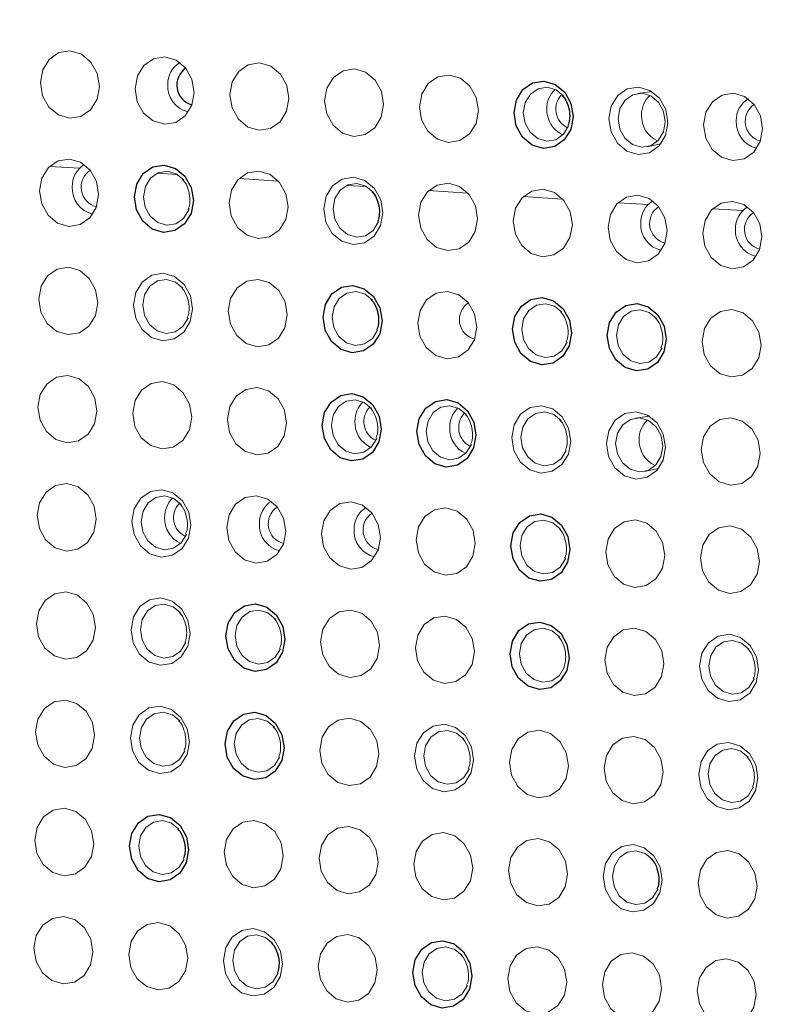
# Model space of a CAD drawing. Header units: millimetres. Extents: x -1472 to 1442, y -78 to 2620.
# Tile 71 of 102: x 570 to 598, y 980 to 1017. Entities that reach past the tile are written whole.
import ezdxf

# ---------------------------------------------------------------- set-up
doc = ezdxf.new("R2010")
doc.units = ezdxf.units.MM

msp = doc.modelspace()

# ---------------------------------------------------------------- linework, layer by layer
at = {"color": 144, "linetype": 'Continuous', "lineweight": 18}
for p, q in [((593.626, 1013.868), (593.108, 1013.798)), ((593.444, 1011.836), (593.955, 1011.942)), ((571.467, 1011.115), (572.569, 1011.045)), ((575.424, 1010.863), (576.171, 1010.815)), ((578.438, 1010.671), (579.888, 1010.578)), ((582.396, 1010.418), (583.143, 1010.371)), ((585.41, 1010.226), (586.86, 1010.133)), ((588.896, 1010.003), (590.346, 1009.911)), ((592.382, 1009.781), (593.485, 1009.711)), ((595.868, 1009.559), (596.971, 1009.488)), ((593.538, 1001.929), (593.02, 1001.859)), ((593.356, 999.897), (593.867, 1000.003))]:
    msp.add_line(p, q, dxfattribs=at)
at = {"color": 144, "linetype": 'Continuous', "lineweight": 18, "flags": 128}
for points in [[(573.3, 1014.057), (573.213, 1013.588), (572.975, 1013.201), (572.621, 1012.955), (572.205, 1012.887), (571.79, 1013.008), (571.44, 1013.299), (571.207, 1013.716), (571.128, 1014.195), (571.214, 1014.664), (571.453, 1015.052), (571.807, 1015.298), (572.223, 1015.366), (572.638, 1015.245), (572.988, 1014.954), (573.22, 1014.536), (573.3, 1014.057)], [(576.786, 1013.835), (576.699, 1013.366), (576.461, 1012.978), (576.107, 1012.732), (575.691, 1012.664), (575.276, 1012.785), (574.926, 1013.076), (574.693, 1013.494), (574.614, 1013.973), (574.7, 1014.442), (574.939, 1014.829), (575.293, 1015.075), (575.709, 1015.143), (576.124, 1015.022), (576.474, 1014.731), (576.706, 1014.314), (576.786, 1013.835)], [(580.271, 1013.612), (580.185, 1013.143), (579.947, 1012.756), (579.593, 1012.51), (579.177, 1012.442), (578.762, 1012.563), (578.412, 1012.854), (578.179, 1013.271), (578.1, 1013.751), (578.186, 1014.22), (578.425, 1014.607), (578.779, 1014.853), (579.195, 1014.921), (579.61, 1014.8), (579.96, 1014.509), (580.192, 1014.092), (580.271, 1013.612)], [(583.757, 1013.39), (583.671, 1012.921), (583.433, 1012.534), (583.079, 1012.288), (582.663, 1012.22), (582.248, 1012.341), (581.898, 1012.632), (581.665, 1013.049), (581.586, 1013.528), (581.672, 1013.997), (581.911, 1014.384), (582.265, 1014.631), (582.681, 1014.698), (583.096, 1014.578), (583.446, 1014.286), (583.678, 1013.869), (583.757, 1013.39)], [(587.243, 1013.167), (587.157, 1012.698), (586.919, 1012.311), (586.565, 1012.065), (586.149, 1011.997), (585.734, 1012.118), (585.384, 1012.409), (585.151, 1012.826), (585.072, 1013.306), (585.158, 1013.775), (585.397, 1014.162), (585.751, 1014.408), (586.167, 1014.476), (586.582, 1014.355), (586.932, 1014.064), (587.164, 1013.647), (587.243, 1013.167)], [(590.373, 1013.708), (590.103, 1013.929), (589.772, 1014.026), (589.439, 1013.971), (589.156, 1013.775), (588.965, 1013.465), (588.897, 1013.09), (588.96, 1012.707), (589.146, 1012.374), (589.425, 1012.141), (589.757, 1012.044), (590.09, 1012.098), (590.373, 1012.295), (590.563, 1012.605), (590.565, 1012.608)], [(594.215, 1012.723), (594.129, 1012.254), (593.891, 1011.867), (593.537, 1011.62), (593.121, 1011.553), (592.706, 1011.673), (592.356, 1011.965), (592.123, 1012.382), (592.044, 1012.861), (592.13, 1013.33), (592.369, 1013.717), (592.723, 1013.963), (593.139, 1014.031), (593.554, 1013.91), (593.904, 1013.619), (594.136, 1013.202), (594.215, 1012.723)], [(594.118, 1012.757), (594.055, 1013.14), (593.869, 1013.474), (593.589, 1013.707), (593.258, 1013.803), (592.925, 1013.749), (592.642, 1013.552), (592.451, 1013.243), (592.383, 1012.868), (592.446, 1012.485), (592.631, 1012.151), (592.911, 1011.918), (593.243, 1011.822), (593.576, 1011.876), (593.859, 1012.073), (594.049, 1012.382), (594.118, 1012.757)], [(597.701, 1012.5), (597.615, 1012.031), (597.377, 1011.644), (597.023, 1011.398), (596.607, 1011.33), (596.192, 1011.451), (595.842, 1011.742), (595.609, 1012.159), (595.53, 1012.639), (595.616, 1013.108), (595.855, 1013.495), (596.209, 1013.741), (596.625, 1013.809), (597.04, 1013.688), (597.39, 1013.397), (597.622, 1012.98), (597.701, 1012.5)], [(573.27, 1010.077), (573.184, 1009.608), (572.946, 1009.221), (572.592, 1008.975), (572.175, 1008.907), (571.761, 1009.028), (571.41, 1009.319), (571.178, 1009.736), (571.099, 1010.216), (571.185, 1010.685), (571.423, 1011.072), (571.778, 1011.318), (572.194, 1011.386), (572.608, 1011.265), (572.959, 1010.974), (573.191, 1010.557), (573.27, 1010.077)], [(576.4, 1010.618), (576.13, 1010.839), (575.798, 1010.935), (575.466, 1010.881), (575.183, 1010.684), (574.992, 1010.375), (574.923, 1010), (574.986, 1009.617), (575.172, 1009.283), (575.452, 1009.051), (575.784, 1008.954), (576.116, 1009.008), (576.399, 1009.205), (576.59, 1009.514), (576.607, 1009.562)], [(580.242, 1009.632), (580.156, 1009.163), (579.918, 1008.776), (579.563, 1008.53), (579.147, 1008.462), (578.733, 1008.583), (578.382, 1008.874), (578.15, 1009.291), (578.071, 1009.771), (578.157, 1010.24), (578.395, 1010.627), (578.75, 1010.873), (579.166, 1010.941), (579.58, 1010.82), (579.931, 1010.529), (580.163, 1010.112), (580.242, 1009.632)], [(583.728, 1009.41), (583.642, 1008.941), (583.404, 1008.554), (583.049, 1008.308), (582.633, 1008.24), (582.219, 1008.361), (581.868, 1008.652), (581.636, 1009.069), (581.557, 1009.549), (581.643, 1010.018), (581.881, 1010.405), (582.236, 1010.651), (582.652, 1010.719), (583.066, 1010.598), (583.417, 1010.307), (583.649, 1009.89), (583.728, 1009.41)], [(583.372, 1010.173), (583.102, 1010.394), (582.77, 1010.491), (582.438, 1010.436), (582.155, 1010.24), (581.964, 1009.93), (581.895, 1009.555), (581.958, 1009.172), (582.144, 1008.839), (582.424, 1008.606), (582.756, 1008.509), (583.088, 1008.564), (583.371, 1008.76), (583.562, 1009.07), (583.563, 1009.074)], [(587.214, 1009.188), (587.128, 1008.719), (586.89, 1008.332), (586.535, 1008.085), (586.119, 1008.018), (585.705, 1008.138), (585.354, 1008.43), (585.122, 1008.847), (585.043, 1009.326), (585.129, 1009.795), (585.367, 1010.182), (585.721, 1010.429), (586.138, 1010.496), (586.552, 1010.375), (586.903, 1010.084), (587.135, 1009.667), (587.214, 1009.188)], [(590.7, 1008.965), (590.614, 1008.496), (590.376, 1008.109), (590.021, 1007.863), (589.605, 1007.795), (589.191, 1007.916), (588.84, 1008.207), (588.608, 1008.624), (588.529, 1009.104), (588.615, 1009.573), (588.853, 1009.96), (589.207, 1010.206), (589.624, 1010.274), (590.038, 1010.153), (590.389, 1009.862), (590.621, 1009.445), (590.7, 1008.965)], [(594.186, 1008.743), (594.1, 1008.274), (593.862, 1007.887), (593.507, 1007.641), (593.091, 1007.573), (592.677, 1007.694), (592.326, 1007.985), (592.094, 1008.402), (592.015, 1008.881), (592.101, 1009.35), (592.339, 1009.738), (592.693, 1009.984), (593.11, 1010.052), (593.524, 1009.931), (593.875, 1009.64), (594.107, 1009.223), (594.186, 1008.743)], [(597.672, 1008.521), (597.586, 1008.052), (597.348, 1007.665), (596.993, 1007.418), (596.577, 1007.351), (596.163, 1007.471), (595.812, 1007.762), (595.58, 1008.18), (595.501, 1008.659), (595.587, 1009.128), (595.825, 1009.515), (596.179, 1009.761), (596.596, 1009.829), (597.01, 1009.708), (597.361, 1009.417), (597.593, 1009), (597.672, 1008.521)], [(573.241, 1006.098), (573.155, 1005.629), (572.916, 1005.242), (572.562, 1004.995), (572.146, 1004.927), (571.731, 1005.048), (571.381, 1005.339), (571.149, 1005.757), (571.07, 1006.236), (571.156, 1006.705), (571.394, 1007.092), (571.748, 1007.338), (572.164, 1007.406), (572.579, 1007.285), (572.929, 1006.994), (573.162, 1006.577), (573.241, 1006.098)], [(576.727, 1005.875), (576.641, 1005.406), (576.402, 1005.019), (576.048, 1004.773), (575.632, 1004.705), (575.217, 1004.826), (574.867, 1005.117), (574.635, 1005.534), (574.556, 1006.014), (574.642, 1006.483), (574.88, 1006.87), (575.234, 1007.116), (575.65, 1007.184), (576.065, 1007.063), (576.415, 1006.772), (576.648, 1006.355), (576.727, 1005.875)], [(576.371, 1006.638), (576.1, 1006.859), (575.769, 1006.956), (575.436, 1006.901), (575.153, 1006.705), (574.963, 1006.395), (574.894, 1006.02), (574.957, 1005.637), (575.143, 1005.304), (575.423, 1005.071), (575.754, 1004.974), (576.087, 1005.029), (576.37, 1005.225), (576.561, 1005.535), (576.562, 1005.539)], [(580.213, 1005.653), (580.127, 1005.184), (579.888, 1004.797), (579.534, 1004.551), (579.118, 1004.483), (578.703, 1004.604), (578.353, 1004.895), (578.121, 1005.312), (578.042, 1005.791), (578.128, 1006.26), (578.366, 1006.647), (578.72, 1006.894), (579.136, 1006.961), (579.551, 1006.841), (579.901, 1006.549), (580.134, 1006.132), (580.213, 1005.653)], [(583.343, 1006.193), (583.072, 1006.414), (582.741, 1006.511), (582.408, 1006.457), (582.125, 1006.26), (581.935, 1005.951), (581.866, 1005.576), (581.929, 1005.192), (582.115, 1004.859), (582.395, 1004.626), (582.726, 1004.53), (583.059, 1004.584), (583.342, 1004.781), (583.532, 1005.09), (583.534, 1005.094)], [(587.185, 1005.208), (587.099, 1004.739), (586.86, 1004.352), (586.506, 1004.106), (586.09, 1004.038), (585.675, 1004.159), (585.325, 1004.45), (585.093, 1004.867), (585.013, 1005.347), (585.1, 1005.816), (585.338, 1006.203), (585.692, 1006.449), (586.108, 1006.517), (586.523, 1006.396), (586.873, 1006.105), (587.106, 1005.688), (587.185, 1005.208)], [(590.315, 1005.749), (590.044, 1005.97), (589.713, 1006.066), (589.38, 1006.012), (589.097, 1005.815), (588.907, 1005.506), (588.838, 1005.131), (588.901, 1004.748), (589.087, 1004.414), (589.367, 1004.181), (589.698, 1004.085), (590.031, 1004.139), (590.314, 1004.336), (590.504, 1004.645), (590.506, 1004.649)], [(593.8, 1005.526), (593.53, 1005.747), (593.199, 1005.844), (592.866, 1005.79), (592.583, 1005.593), (592.393, 1005.283), (592.324, 1004.909), (592.387, 1004.525), (592.573, 1004.192), (592.853, 1003.959), (593.184, 1003.862), (593.517, 1003.917), (593.8, 1004.114), (593.99, 1004.423), (593.992, 1004.427)], [(597.643, 1004.541), (597.556, 1004.072), (597.318, 1003.685), (596.964, 1003.439), (596.548, 1003.371), (596.133, 1003.492), (595.783, 1003.783), (595.551, 1004.2), (595.471, 1004.679), (595.558, 1005.148), (595.796, 1005.535), (596.15, 1005.782), (596.566, 1005.85), (596.981, 1005.729), (597.331, 1005.438), (597.563, 1005.02), (597.643, 1004.541)], [(573.211, 1002.118), (573.125, 1001.649), (572.887, 1001.262), (572.533, 1001.016), (572.117, 1000.948), (571.702, 1001.069), (571.352, 1001.36), (571.119, 1001.777), (571.04, 1002.256), (571.126, 1002.725), (571.365, 1003.112), (571.719, 1003.359), (572.135, 1003.426), (572.55, 1003.306), (572.9, 1003.015), (573.132, 1002.597), (573.211, 1002.118)], [(576.697, 1001.896), (576.611, 1001.426), (576.373, 1001.039), (576.019, 1000.793), (575.603, 1000.725), (575.188, 1000.846), (574.838, 1001.137), (574.605, 1001.554), (574.526, 1002.034), (574.612, 1002.503), (574.851, 1002.89), (575.205, 1003.136), (575.621, 1003.204), (576.036, 1003.083), (576.386, 1002.792), (576.618, 1002.375), (576.697, 1001.896)], [(580.183, 1001.673), (580.097, 1001.204), (579.859, 1000.817), (579.505, 1000.571), (579.089, 1000.503), (578.674, 1000.624), (578.324, 1000.915), (578.091, 1001.332), (578.012, 1001.812), (578.098, 1002.281), (578.337, 1002.668), (578.691, 1002.914), (579.107, 1002.982), (579.522, 1002.861), (579.872, 1002.57), (580.104, 1002.153), (580.183, 1001.673)], [(583.313, 1002.214), (583.043, 1002.435), (582.711, 1002.531), (582.379, 1002.477), (582.096, 1002.28), (581.905, 1001.971), (581.836, 1001.596), (581.9, 1001.213), (582.085, 1000.879), (582.365, 1000.647), (582.697, 1000.55), (583.029, 1000.604), (583.313, 1000.801), (583.503, 1001.11), (583.505, 1001.114)], [(586.799, 1001.991), (586.529, 1002.212), (586.197, 1002.309), (585.865, 1002.255), (585.582, 1002.058), (585.391, 1001.748), (585.322, 1001.374), (585.386, 1000.99), (585.571, 1000.657), (585.851, 1000.424), (586.183, 1000.328), (586.515, 1000.382), (586.799, 1000.579), (586.989, 1000.888), (586.99, 1000.892)], [(590.641, 1001.006), (590.555, 1000.537), (590.317, 1000.15), (589.963, 999.904), (589.547, 999.836), (589.132, 999.957), (588.782, 1000.248), (588.549, 1000.665), (588.47, 1001.144), (588.556, 1001.613), (588.795, 1002.001), (589.149, 1002.247), (589.565, 1002.315), (589.98, 1002.194), (590.33, 1001.903), (590.562, 1001.486), (590.641, 1001.006)], [(590.285, 1001.769), (590.015, 1001.99), (589.683, 1002.087), (589.351, 1002.032), (589.068, 1001.835), (588.877, 1001.526), (588.808, 1001.151), (588.872, 1000.768), (589.057, 1000.434), (589.337, 1000.202), (589.669, 1000.105), (590.001, 1000.159), (590.285, 1000.356), (590.475, 1000.666), (590.476, 1000.669)], [(594.127, 1000.784), (594.041, 1000.315), (593.803, 999.928), (593.449, 999.681), (593.033, 999.614), (592.618, 999.734), (592.268, 1000.025), (592.035, 1000.443), (591.956, 1000.922), (592.042, 1001.391), (592.28, 1001.778), (592.635, 1002.024), (593.051, 1002.092), (593.466, 1001.971), (593.816, 1001.68), (594.048, 1001.263), (594.127, 1000.784)], [(594.03, 1000.818), (593.967, 1001.201), (593.781, 1001.535), (593.501, 1001.768), (593.169, 1001.864), (592.837, 1001.81), (592.554, 1001.613), (592.363, 1001.304), (592.294, 1000.929), (592.358, 1000.546), (592.543, 1000.212), (592.823, 999.979), (593.155, 999.883), (593.487, 999.937), (593.771, 1000.134), (593.961, 1000.443), (594.03, 1000.818)], [(597.613, 1000.561), (597.527, 1000.092), (597.289, 999.705), (596.935, 999.459), (596.518, 999.391), (596.104, 999.512), (595.754, 999.803), (595.521, 1000.22), (595.442, 1000.7), (595.528, 1001.169), (595.766, 1001.556), (596.121, 1001.802), (596.537, 1001.87), (596.952, 1001.749), (597.302, 1001.458), (597.534, 1001.041), (597.613, 1000.561)], [(573.182, 998.138), (573.096, 997.669), (572.858, 997.282), (572.503, 997.036), (572.087, 996.968), (571.672, 997.089), (571.322, 997.38), (571.09, 997.797), (571.011, 998.277), (571.097, 998.746), (571.335, 999.133), (571.689, 999.379), (572.106, 999.447), (572.52, 999.326), (572.871, 999.035), (573.103, 998.618), (573.182, 998.138)], [(576.668, 997.916), (576.582, 997.447), (576.344, 997.06), (575.989, 996.814), (575.573, 996.746), (575.158, 996.867), (574.808, 997.158), (574.576, 997.575), (574.497, 998.054), (574.583, 998.523), (574.821, 998.91), (575.175, 999.157), (575.592, 999.224), (576.006, 999.104), (576.356, 998.812), (576.589, 998.395), (576.668, 997.916)], [(576.312, 998.679), (576.042, 998.9), (575.71, 998.996), (575.378, 998.942), (575.094, 998.745), (574.904, 998.436), (574.835, 998.061), (574.898, 997.678), (575.084, 997.344), (575.364, 997.112), (575.696, 997.015), (576.028, 997.069), (576.311, 997.266), (576.502, 997.575), (576.503, 997.579)], [(580.154, 997.693), (580.068, 997.224), (579.83, 996.837), (579.475, 996.591), (579.059, 996.523), (578.644, 996.644), (578.294, 996.935), (578.062, 997.352), (577.983, 997.832), (578.069, 998.301), (578.307, 998.688), (578.661, 998.934), (579.078, 999.002), (579.492, 998.881), (579.842, 998.59), (580.075, 998.173), (580.154, 997.693)], [(583.64, 997.471), (583.554, 997.002), (583.315, 996.615), (582.961, 996.369), (582.545, 996.301), (582.13, 996.422), (581.78, 996.713), (581.548, 997.13), (581.469, 997.61), (581.555, 998.079), (581.793, 998.466), (582.147, 998.712), (582.563, 998.78), (582.978, 998.659), (583.328, 998.368), (583.561, 997.951), (583.64, 997.471)], [(587.126, 997.249), (587.04, 996.78), (586.801, 996.393), (586.447, 996.146), (586.031, 996.079), (585.616, 996.199), (585.266, 996.491), (585.034, 996.908), (584.955, 997.387), (585.041, 997.856), (585.279, 998.243), (585.633, 998.489), (586.049, 998.557), (586.464, 998.436), (586.814, 998.145), (587.047, 997.728), (587.126, 997.249)], [(590.256, 997.789), (589.986, 998.01), (589.654, 998.107), (589.321, 998.053), (589.038, 997.856), (588.848, 997.546), (588.779, 997.172), (588.842, 996.788), (589.028, 996.455), (589.308, 996.222), (589.639, 996.126), (589.972, 996.18), (590.255, 996.377), (590.446, 996.686), (590.447, 996.69)], [(594.098, 996.804), (594.012, 996.335), (593.773, 995.948), (593.419, 995.702), (593.003, 995.634), (592.588, 995.755), (592.238, 996.046), (592.006, 996.463), (591.927, 996.942), (592.013, 997.411), (592.251, 997.798), (592.605, 998.045), (593.021, 998.113), (593.436, 997.992), (593.786, 997.701), (594.019, 997.283), (594.098, 996.804)], [(597.584, 996.582), (597.498, 996.113), (597.259, 995.725), (596.905, 995.479), (596.489, 995.411), (596.074, 995.532), (595.724, 995.823), (595.492, 996.24), (595.413, 996.72), (595.499, 997.189), (595.737, 997.576), (596.091, 997.822), (596.507, 997.89), (596.922, 997.769), (597.272, 997.478), (597.505, 997.061), (597.584, 996.582)], [(573.153, 994.159), (573.066, 993.69), (572.828, 993.302), (572.474, 993.056), (572.058, 992.988), (571.643, 993.109), (571.293, 993.4), (571.061, 993.817), (570.981, 994.297), (571.068, 994.766), (571.306, 995.153), (571.66, 995.399), (572.076, 995.467), (572.491, 995.346), (572.841, 995.055), (573.073, 994.638), (573.153, 994.159)], [(576.639, 993.936), (576.552, 993.467), (576.314, 993.08), (575.96, 992.834), (575.544, 992.766), (575.129, 992.887), (574.779, 993.178), (574.547, 993.595), (574.467, 994.075), (574.554, 994.544), (574.792, 994.931), (575.146, 995.177), (575.562, 995.245), (575.977, 995.124), (576.327, 994.833), (576.559, 994.416), (576.639, 993.936)], [(576.282, 994.699), (576.012, 994.92), (575.681, 995.017), (575.348, 994.962), (575.065, 994.766), (574.875, 994.456), (574.806, 994.081), (574.869, 993.698), (575.055, 993.365), (575.335, 993.132), (575.666, 993.035), (575.999, 993.09), (576.282, 993.286), (576.472, 993.596), (576.474, 993.6)], [(579.768, 994.477), (579.498, 994.698), (579.167, 994.794), (578.834, 994.74), (578.551, 994.543), (578.361, 994.234), (578.292, 993.859), (578.355, 993.476), (578.541, 993.142), (578.821, 992.91), (579.152, 992.813), (579.485, 992.867), (579.768, 993.064), (579.958, 993.373), (579.96, 993.377)], [(583.611, 993.491), (583.524, 993.022), (583.286, 992.635), (582.932, 992.389), (582.516, 992.321), (582.101, 992.442), (581.751, 992.733), (581.518, 993.15), (581.439, 993.63), (581.525, 994.099), (581.764, 994.486), (582.118, 994.732), (582.534, 994.8), (582.949, 994.679), (583.299, 994.388), (583.531, 993.971), (583.611, 993.491)], [(587.097, 993.269), (587.01, 992.8), (586.772, 992.413), (586.418, 992.167), (586.002, 992.099), (585.587, 992.22), (585.237, 992.511), (585.004, 992.928), (584.925, 993.407), (585.011, 993.877), (585.25, 994.264), (585.604, 994.51), (586.02, 994.578), (586.435, 994.457), (586.785, 994.166), (587.017, 993.749), (587.097, 993.269)], [(590.226, 993.81), (589.956, 994.031), (589.625, 994.127), (589.292, 994.073), (589.009, 993.876), (588.818, 993.567), (588.75, 993.192), (588.813, 992.809), (588.999, 992.475), (589.279, 992.242), (589.61, 992.146), (589.943, 992.2), (590.226, 992.397), (590.416, 992.706), (590.418, 992.71)], [(594.068, 992.824), (593.982, 992.355), (593.744, 991.968), (593.39, 991.722), (592.974, 991.654), (592.559, 991.775), (592.209, 992.066), (591.976, 992.483), (591.897, 992.963), (591.983, 993.432), (592.222, 993.819), (592.576, 994.065), (592.992, 994.133), (593.407, 994.012), (593.757, 993.721), (593.989, 993.304), (594.068, 992.824)], [(597.554, 992.602), (597.468, 992.133), (597.23, 991.746), (596.876, 991.5), (596.46, 991.432), (596.045, 991.553), (595.695, 991.844), (595.462, 992.261), (595.383, 992.74), (595.469, 993.209), (595.708, 993.596), (596.062, 993.843), (596.478, 993.91), (596.893, 993.79), (597.243, 993.498), (597.475, 993.081), (597.554, 992.602)], [(597.198, 993.365), (596.928, 993.586), (596.597, 993.682), (596.264, 993.628), (595.981, 993.431), (595.79, 993.122), (595.722, 992.747), (595.785, 992.364), (595.971, 992.03), (596.25, 991.798), (596.582, 991.701), (596.915, 991.755), (597.198, 991.952), (597.388, 992.261), (597.39, 992.265)], [(573.123, 990.179), (573.037, 989.71), (572.799, 989.323), (572.445, 989.077), (572.028, 989.009), (571.614, 989.13), (571.264, 989.421), (571.031, 989.838), (570.952, 990.317), (571.038, 990.786), (571.276, 991.173), (571.631, 991.42), (572.047, 991.487), (572.462, 991.367), (572.812, 991.075), (573.044, 990.658), (573.123, 990.179)], [(576.609, 989.956), (576.523, 989.487), (576.285, 989.1), (575.931, 988.854), (575.514, 988.786), (575.1, 988.907), (574.749, 989.198), (574.517, 989.615), (574.438, 990.095), (574.524, 990.564), (574.762, 990.951), (575.117, 991.197), (575.533, 991.265), (575.947, 991.144), (576.298, 990.853), (576.53, 990.436), (576.609, 989.956)], [(576.253, 990.719), (575.983, 990.94), (575.651, 991.037), (575.319, 990.983), (575.036, 990.786), (574.845, 990.477), (574.776, 990.102), (574.84, 989.718), (575.025, 989.385), (575.305, 989.152), (575.637, 989.056), (575.969, 989.11), (576.252, 989.307), (576.443, 989.616), (576.444, 989.62)], [(579.739, 990.497), (579.469, 990.718), (579.137, 990.815), (578.805, 990.76), (578.522, 990.564), (578.331, 990.254), (578.262, 989.879), (578.326, 989.496), (578.511, 989.163), (578.791, 988.93), (579.123, 988.833), (579.455, 988.887), (579.738, 989.084), (579.929, 989.394), (579.93, 989.397)], [(583.581, 989.512), (583.495, 989.043), (583.257, 988.656), (582.903, 988.409), (582.486, 988.342), (582.072, 988.462), (581.721, 988.754), (581.489, 989.171), (581.41, 989.65), (581.496, 990.119), (581.734, 990.506), (582.089, 990.752), (582.505, 990.82), (582.919, 990.699), (583.27, 990.408), (583.502, 989.991), (583.581, 989.512)], [(587.067, 989.289), (586.981, 988.82), (586.743, 988.433), (586.389, 988.187), (585.972, 988.119), (585.558, 988.24), (585.207, 988.531), (584.975, 988.948), (584.896, 989.428), (584.982, 989.897), (585.22, 990.284), (585.575, 990.53), (585.991, 990.598), (586.405, 990.477), (586.756, 990.186), (586.988, 989.769), (587.067, 989.289)], [(586.711, 990.052), (586.441, 990.273), (586.109, 990.37), (585.777, 990.316), (585.494, 990.119), (585.303, 989.809), (585.234, 989.435), (585.297, 989.051), (585.483, 988.718), (585.763, 988.485), (586.095, 988.389), (586.427, 988.443), (586.71, 988.64), (586.901, 988.949), (586.902, 988.953)], [(590.553, 989.067), (590.467, 988.598), (590.229, 988.211), (589.875, 987.965), (589.458, 987.897), (589.044, 988.018), (588.693, 988.309), (588.461, 988.726), (588.382, 989.205), (588.468, 989.674), (588.706, 990.061), (589.061, 990.308), (589.477, 990.376), (589.891, 990.255), (590.242, 989.964), (590.474, 989.546), (590.553, 989.067)], [(594.039, 988.845), (593.953, 988.376), (593.715, 987.988), (593.36, 987.742), (592.944, 987.674), (592.53, 987.795), (592.179, 988.086), (591.947, 988.503), (591.868, 988.983), (591.954, 989.452), (592.192, 989.839), (592.547, 990.085), (592.963, 990.153), (593.377, 990.032), (593.728, 989.741), (593.96, 989.324), (594.039, 988.845)], [(597.525, 988.622), (597.439, 988.153), (597.201, 987.766), (596.846, 987.52), (596.43, 987.452), (596.016, 987.573), (595.665, 987.864), (595.433, 988.281), (595.354, 988.761), (595.44, 989.23), (595.678, 989.617), (596.032, 989.863), (596.449, 989.931), (596.863, 989.81), (597.214, 989.519), (597.446, 989.102), (597.525, 988.622)], [(597.169, 989.385), (596.899, 989.606), (596.567, 989.703), (596.235, 989.648), (595.952, 989.452), (595.761, 989.142), (595.692, 988.767), (595.755, 988.384), (595.941, 988.051), (596.221, 987.818), (596.553, 987.721), (596.885, 987.776), (597.168, 987.972), (597.359, 988.282), (597.36, 988.286)], [(573.094, 986.199), (573.008, 985.73), (572.769, 985.343), (572.415, 985.097), (571.999, 985.029), (571.584, 985.15), (571.234, 985.441), (571.002, 985.858), (570.923, 986.338), (571.009, 986.807), (571.247, 987.194), (571.601, 987.44), (572.017, 987.508), (572.432, 987.387), (572.782, 987.096), (573.015, 986.679), (573.094, 986.199)], [(576.224, 986.74), (575.954, 986.961), (575.622, 987.057), (575.289, 987.003), (575.006, 986.806), (574.816, 986.497), (574.747, 986.122), (574.81, 985.739), (574.996, 985.405), (575.276, 985.173), (575.607, 985.076), (575.94, 985.13), (576.223, 985.327), (576.414, 985.636), (576.415, 985.64)], [(580.066, 985.754), (579.98, 985.285), (579.741, 984.898), (579.387, 984.652), (578.971, 984.584), (578.556, 984.705), (578.206, 984.996), (577.974, 985.413), (577.895, 985.893), (577.981, 986.362), (578.219, 986.749), (578.573, 986.995), (578.989, 987.063), (579.404, 986.942), (579.754, 986.651), (579.987, 986.234), (580.066, 985.754)], [(583.552, 985.532), (583.466, 985.063), (583.227, 984.676), (582.873, 984.43), (582.457, 984.362), (582.042, 984.483), (581.692, 984.774), (581.46, 985.191), (581.381, 985.671), (581.467, 986.14), (581.705, 986.527), (582.059, 986.773), (582.475, 986.841), (582.89, 986.72), (583.24, 986.429), (583.473, 986.012), (583.552, 985.532)], [(587.038, 985.31), (586.952, 984.841), (586.713, 984.454), (586.359, 984.207), (585.943, 984.14), (585.528, 984.26), (585.178, 984.551), (584.946, 984.969), (584.867, 985.448), (584.953, 985.917), (585.191, 986.304), (585.545, 986.55), (585.961, 986.618), (586.376, 986.497), (586.726, 986.206), (586.959, 985.789), (587.038, 985.31)], [(590.524, 985.087), (590.438, 984.618), (590.199, 984.231), (589.845, 983.985), (589.429, 983.917), (589.014, 984.038), (588.664, 984.329), (588.432, 984.746), (588.353, 985.226), (588.439, 985.695), (588.677, 986.082), (589.031, 986.328), (589.447, 986.396), (589.862, 986.275), (590.212, 985.984), (590.445, 985.567), (590.524, 985.087)], [(594.01, 984.865), (593.924, 984.396), (593.685, 984.009), (593.331, 983.763), (592.915, 983.695), (592.5, 983.816), (592.15, 984.107), (591.918, 984.524), (591.839, 985.003), (591.925, 985.472), (592.163, 985.859), (592.517, 986.106), (592.933, 986.173), (593.348, 986.053), (593.698, 985.761), (593.931, 985.344), (594.01, 984.865)], [(593.654, 985.628), (593.383, 985.849), (593.052, 985.945), (592.719, 985.891), (592.436, 985.694), (592.246, 985.385), (592.177, 985.01), (592.24, 984.627), (592.426, 984.293), (592.706, 984.061), (593.037, 983.964), (593.37, 984.018), (593.653, 984.215), (593.843, 984.524), (593.845, 984.528)], [(597.496, 984.642), (597.41, 984.173), (597.171, 983.786), (596.817, 983.54), (596.401, 983.472), (595.986, 983.593), (595.636, 983.884), (595.404, 984.301), (595.324, 984.781), (595.411, 985.25), (595.649, 985.637), (596.003, 985.883), (596.419, 985.951), (596.834, 985.83), (597.184, 985.539), (597.417, 985.122), (597.496, 984.642)], [(573.064, 982.219), (572.978, 981.75), (572.74, 981.363), (572.386, 981.117), (571.97, 981.049), (571.555, 981.17), (571.205, 981.461), (570.972, 981.878), (570.893, 982.358), (570.979, 982.827), (571.218, 983.214), (571.572, 983.46), (571.988, 983.528), (572.403, 983.407), (572.753, 983.116), (572.985, 982.699), (573.064, 982.219)], [(576.55, 981.997), (576.464, 981.528), (576.226, 981.141), (575.872, 980.895), (575.456, 980.827), (575.041, 980.948), (574.691, 981.239), (574.458, 981.656), (574.379, 982.136), (574.465, 982.605), (574.704, 982.992), (575.058, 983.238), (575.474, 983.306), (575.889, 983.185), (576.239, 982.894), (576.471, 982.477), (576.55, 981.997)], [(580.036, 981.775), (579.95, 981.306), (579.712, 980.919), (579.358, 980.672), (578.942, 980.605), (578.527, 980.725), (578.177, 981.017), (577.944, 981.434), (577.865, 981.913), (577.951, 982.382), (578.19, 982.769), (578.544, 983.015), (578.96, 983.083), (579.375, 982.962), (579.725, 982.671), (579.957, 982.254), (580.036, 981.775)], [(579.68, 982.538), (579.41, 982.759), (579.079, 982.855), (578.746, 982.801), (578.463, 982.604), (578.272, 982.295), (578.204, 981.92), (578.267, 981.537), (578.452, 981.203), (578.732, 980.97), (579.064, 980.874), (579.397, 980.928), (579.68, 981.125), (579.87, 981.434), (579.872, 981.438)], [(583.522, 981.552), (583.436, 981.083), (583.198, 980.696), (582.844, 980.45), (582.428, 980.382), (582.013, 980.503), (581.663, 980.794), (581.43, 981.211), (581.351, 981.691), (581.437, 982.16), (581.676, 982.547), (582.03, 982.793), (582.446, 982.861), (582.861, 982.74), (583.211, 982.449), (583.443, 982.032), (583.522, 981.552)], [(586.652, 982.093), (586.382, 982.314), (586.051, 982.41), (585.718, 982.356), (585.435, 982.159), (585.244, 981.85), (585.175, 981.475), (585.239, 981.092), (585.424, 980.758), (585.704, 980.526), (586.036, 980.429), (586.369, 980.483), (586.652, 980.68), (586.842, 980.99), (586.844, 980.993)], [(590.494, 981.108), (590.408, 980.639), (590.17, 980.251), (589.816, 980.005), (589.4, 979.937), (588.985, 980.058), (588.635, 980.349), (588.402, 980.767), (588.323, 981.246), (588.409, 981.715), (588.648, 982.102), (589.002, 982.348), (589.418, 982.416), (589.833, 982.295), (590.183, 982.004), (590.415, 981.587), (590.494, 981.108)], [(593.98, 980.885), (593.894, 980.416), (593.656, 980.029), (593.302, 979.783), (592.886, 979.715), (592.471, 979.836), (592.121, 980.127), (591.888, 980.544), (591.809, 981.024), (591.895, 981.493), (592.134, 981.88), (592.488, 982.126), (592.904, 982.194), (593.319, 982.073), (593.669, 981.782), (593.901, 981.365), (593.98, 980.885)], [(597.466, 980.663), (597.38, 980.194), (597.142, 979.807), (596.788, 979.561), (596.372, 979.493), (595.957, 979.614), (595.607, 979.905), (595.374, 980.322), (595.295, 980.801), (595.381, 981.27), (595.62, 981.657), (595.974, 981.904), (596.39, 981.971), (596.805, 981.851), (597.155, 981.559), (597.387, 981.142), (597.466, 980.663)]]:
    msp.add_lwpolyline(points, dxfattribs=at)
at = {"color": 7, "linetype": 'Continuous', "lineweight": 25, "flags": 128}
for points in [[(590.729, 1012.945), (590.643, 1012.476), (590.405, 1012.089), (590.051, 1011.843), (589.635, 1011.775), (589.22, 1011.896), (588.87, 1012.187), (588.637, 1012.604), (588.558, 1013.084), (588.644, 1013.553), (588.883, 1013.94), (589.237, 1014.186), (589.653, 1014.254), (590.068, 1014.133), (590.418, 1013.842), (590.65, 1013.425), (590.729, 1012.945)], [(576.756, 1009.855), (576.67, 1009.386), (576.432, 1008.999), (576.078, 1008.753), (575.661, 1008.685), (575.247, 1008.806), (574.896, 1009.097), (574.664, 1009.514), (574.585, 1009.993), (574.671, 1010.462), (574.909, 1010.849), (575.264, 1011.096), (575.68, 1011.163), (576.094, 1011.043), (576.445, 1010.752), (576.677, 1010.334), (576.756, 1009.855)], [(583.699, 1005.43), (583.613, 1004.961), (583.374, 1004.574), (583.02, 1004.328), (582.604, 1004.26), (582.189, 1004.381), (581.839, 1004.672), (581.607, 1005.089), (581.528, 1005.569), (581.614, 1006.038), (581.852, 1006.425), (582.206, 1006.671), (582.622, 1006.739), (583.037, 1006.618), (583.387, 1006.327), (583.62, 1005.91), (583.699, 1005.43)], [(590.671, 1004.986), (590.585, 1004.517), (590.346, 1004.13), (589.992, 1003.883), (589.576, 1003.816), (589.161, 1003.936), (588.811, 1004.228), (588.579, 1004.645), (588.499, 1005.124), (588.586, 1005.593), (588.824, 1005.98), (589.178, 1006.226), (589.594, 1006.294), (590.009, 1006.173), (590.359, 1005.882), (590.592, 1005.465), (590.671, 1004.986)], [(594.157, 1004.763), (594.071, 1004.294), (593.832, 1003.907), (593.478, 1003.661), (593.062, 1003.593), (592.647, 1003.714), (592.297, 1004.005), (592.065, 1004.422), (591.985, 1004.902), (592.072, 1005.371), (592.31, 1005.758), (592.664, 1006.004), (593.08, 1006.072), (593.495, 1005.951), (593.845, 1005.66), (594.078, 1005.243), (594.157, 1004.763)], [(583.669, 1001.451), (583.583, 1000.982), (583.345, 1000.595), (582.991, 1000.348), (582.575, 1000.281), (582.16, 1000.401), (581.81, 1000.693), (581.577, 1001.11), (581.498, 1001.589), (581.584, 1002.058), (581.823, 1002.445), (582.177, 1002.692), (582.593, 1002.759), (583.008, 1002.639), (583.358, 1002.347), (583.59, 1001.93), (583.669, 1001.451)], [(587.155, 1001.228), (587.069, 1000.759), (586.831, 1000.372), (586.477, 1000.126), (586.061, 1000.058), (585.646, 1000.179), (585.296, 1000.47), (585.063, 1000.887), (584.984, 1001.367), (585.07, 1001.836), (585.309, 1002.223), (585.663, 1002.469), (586.079, 1002.537), (586.494, 1002.416), (586.844, 1002.125), (587.076, 1001.708), (587.155, 1001.228)], [(590.612, 997.026), (590.526, 996.557), (590.287, 996.17), (589.933, 995.924), (589.517, 995.856), (589.102, 995.977), (588.752, 996.268), (588.52, 996.685), (588.441, 997.165), (588.527, 997.634), (588.765, 998.021), (589.119, 998.267), (589.535, 998.335), (589.95, 998.214), (590.3, 997.923), (590.533, 997.506), (590.612, 997.026)], [(580.125, 993.714), (580.038, 993.245), (579.8, 992.858), (579.446, 992.611), (579.03, 992.544), (578.615, 992.664), (578.265, 992.956), (578.033, 993.373), (577.953, 993.852), (578.04, 994.321), (578.278, 994.708), (578.632, 994.955), (579.048, 995.022), (579.463, 994.902), (579.813, 994.61), (580.045, 994.193), (580.125, 993.714)], [(590.583, 993.047), (590.496, 992.578), (590.258, 992.191), (589.904, 991.944), (589.488, 991.877), (589.073, 991.997), (588.723, 992.288), (588.49, 992.706), (588.411, 993.185), (588.497, 993.654), (588.736, 994.041), (589.09, 994.287), (589.506, 994.355), (589.921, 994.234), (590.271, 993.943), (590.503, 993.526), (590.583, 993.047)], [(580.095, 989.734), (580.009, 989.265), (579.771, 988.878), (579.417, 988.632), (579, 988.564), (578.586, 988.685), (578.235, 988.976), (578.003, 989.393), (577.924, 989.873), (578.01, 990.342), (578.248, 990.729), (578.603, 990.975), (579.019, 991.043), (579.433, 990.922), (579.784, 990.631), (580.016, 990.214), (580.095, 989.734)], [(576.58, 985.977), (576.494, 985.508), (576.255, 985.121), (575.901, 984.874), (575.485, 984.807), (575.07, 984.928), (574.72, 985.219), (574.488, 985.636), (574.409, 986.115), (574.495, 986.584), (574.733, 986.971), (575.087, 987.218), (575.503, 987.285), (575.918, 987.165), (576.268, 986.873), (576.501, 986.456), (576.58, 985.977)], [(587.008, 981.33), (586.922, 980.861), (586.684, 980.474), (586.33, 980.228), (585.914, 980.16), (585.499, 980.281), (585.149, 980.572), (584.916, 980.989), (584.837, 981.468), (584.923, 981.937), (585.162, 982.325), (585.516, 982.571), (585.932, 982.639), (586.347, 982.518), (586.697, 982.227), (586.929, 981.809), (587.008, 981.33)]]:
    msp.add_lwpolyline(points, dxfattribs=at)
at = {"color": 144, "linetype": 'Continuous', "lineweight": 18}
for centre, radius, start, end in [((576.738, 1014.148), 0.922, 121.4361, 181.6585), ((576.8, 1014.073), 0.985, 177.1583, 255.204), ((590.707, 1013.252), 0.946, 132.6432, 181.2012), ((590.856, 1013.222), 0.764, 137.348, 242.413), ((594.193, 1013.029), 0.946, 132.6443, 181.2011), ((597.654, 1012.814), 0.922, 121.2572, 181.6658), ((590.765, 1013.191), 1.005, 177.6401, 245.7449), ((597.805, 1012.773), 0.745, 123.604, 255.8154), ((594.251, 1012.968), 1.005, 177.6401, 245.7438), ((597.713, 1012.737), 0.982, 177.0805, 256.695), ((573.222, 1010.391), 0.922, 121.2632, 181.6656), ((573.374, 1010.35), 0.745, 123.5994, 255.8201), ((573.281, 1010.314), 0.982, 177.0808, 256.6892), ((594.138, 1009.057), 0.922, 121.2597, 181.6657), ((594.29, 1009.016), 0.745, 123.6036, 255.8159), ((597.624, 1008.834), 0.922, 121.257, 181.6658), ((597.776, 1008.793), 0.745, 123.6005, 255.819), ((594.197, 1008.98), 0.982, 177.0806, 256.6926), ((597.683, 1008.758), 0.982, 177.0805, 256.6952), ((587.288, 1005.481), 0.745, 123.5981, 255.8213), ((583.647, 1001.758), 0.946, 132.6451, 181.2011), ((583.793, 1001.727), 0.762, 134.9987, 243.6903), ((587.133, 1001.535), 0.946, 132.6397, 181.2013), ((587.281, 1001.505), 0.764, 137.348, 242.413), ((583.705, 1001.696), 1.005, 177.6402, 245.7431), ((594.104, 1001.09), 0.946, 132.6358, 181.2015), ((587.191, 1001.474), 1.005, 177.6399, 245.7482), ((594.163, 1001.029), 1.005, 177.6397, 245.752), ((576.645, 998.223), 0.946, 132.6358, 181.2015), ((580.106, 998.007), 0.922, 121.2616, 181.6656), ((576.794, 998.192), 0.764, 137.348, 242.413), ((580.257, 997.966), 0.745, 123.6002, 255.8193), ((583.592, 997.785), 0.922, 121.2566, 181.6658), ((583.743, 997.744), 0.745, 123.599, 255.8205), ((576.704, 998.161), 1.005, 177.6397, 245.752), ((580.165, 997.93), 0.982, 177.0807, 256.6908), ((583.651, 997.708), 0.982, 177.0804, 256.6956)]:
    msp.add_arc(centre, radius, start, end, dxfattribs=at)
at = {"color": 7, "linetype": 'Continuous', "lineweight": 25}
msp.add_arc((576.889, 1014.107), 0.745, 123.6011, 255.8184, dxfattribs=at)
for points, knots in [([(565.814, 614.81), (564.679, 612.233), (562.521, 607.334), (559.932, 600.059), (557.902, 593.413), (556.354, 587.43), (555.19, 582.16), (554.333, 577.637), (553.735, 573.996), (553.327, 571.195), (553.054, 569.135), (552.874, 567.67), (552.748, 566.58), (552.645, 565.649), (552.533, 564.593), (552.411, 563.377), (552.211, 561.217), (551.945, 557.858), (551.682, 553.253), (551.509, 547.988), (551.465, 542.173), (551.592, 535.849), (552.002, 527.212), (552.948, 516.292), (554.746, 502.991), (557.237, 489.266), (560.429, 475.134), (564.329, 460.615), (568.929, 445.761), (573.87, 431.625), (578.837, 418.709), (583.487, 407.476), (587.912, 397.414), (592.022, 388.527), (595.739, 380.815), (598.66, 374.96), (600.75, 370.866), (602.007, 368.434), (603.003, 366.524), (604.025, 364.579), (605.355, 362.072), (607.091, 358.84), (609.244, 354.894), (611.837, 350.228), (614.915, 344.804), (618.507, 338.623), (622.624, 331.725), (627.121, 324.402), (631.838, 316.941), (636.623, 309.587), (641.446, 302.377), (648.464, 292.164), (657.756, 279.224), (669.444, 263.896), (679.153, 251.88), (686.599, 243.045), (691.553, 237.314), (695.969, 232.322), (699.802, 228.075), (703.299, 224.266), (706.54, 220.794), (709.796, 217.361), (713.195, 213.833), (717.054, 209.901), (722.044, 204.921), (728.318, 198.835), (736.036, 191.63), (744.655, 183.937), (754.124, 175.916), (764.39, 167.728), (775.522, 159.454), (787.51, 151.26), (800.342, 143.333), (814.007, 135.901), (826.978, 129.919), (838.865, 125.384), (849.278, 122.151), (859.512, 119.731), (869.535, 118.142), (878.81, 117.44), (887.329, 117.482), (895.107, 118.119), (902.672, 119.355), (909.995, 121.185), (917.047, 123.596), (924.119, 126.709), (930.94, 130.471), (937.297, 134.73), (942.763, 139.01), (947.422, 143.151), (951.349, 147.024), (954.717, 150.639), (957.849, 154.255), (961.028, 158.196), (964.406, 162.715), (968.124, 168.102), (972.152, 174.484), (976.456, 181.996), (980.871, 190.522), (985.357, 200.152), (989.51, 210.094), (993.327, 220.18), (996.73, 230.019), (999.916, 240.078), (1002.834, 250.105), (1006.011, 261.928), (1009.295, 275.42), (1012.556, 290.412), (1015.369, 304.769), (1017.513, 316.827), (1019.137, 326.667), (1020.349, 334.41), (1021.441, 341.754), (1022.403, 348.547), (1023.211, 354.501), (1023.858, 359.444), (1024.352, 363.334), (1024.745, 366.498), (1025.067, 369.134), (1025.36, 371.578), (1025.639, 373.938), (1025.918, 376.346), (1026.2, 378.807), (1026.486, 381.355), (1026.874, 384.867), (1027.375, 389.523), (1027.991, 395.475), (1028.728, 402.9), (1029.581, 411.984), (1030.536, 422.927), (1031.513, 435.071), (1032.421, 447.449), (1033.256, 459.942), (1034.016, 472.425), (1034.749, 485.781), (1035.445, 500.035), (1036.089, 515.113), (1036.674, 531.027), (1037.191, 547.79), (1037.634, 565.514), (1038.014, 584.367), (1038.3, 604.355), (1038.485, 625.519), (1038.559, 647.765), (1038.513, 671.111), (1038.34, 695.575), (1038.038, 720.65), (1037.611, 746.306), (1037.061, 772.508), (1036.377, 799.739), (1035.556, 828.002), (1034.594, 857.296), (1033.49, 887.618), (1032.248, 918.888), (1030.882, 950.729), (1029.419, 982.722), (1027.728, 1017.753), (1025.798, 1055.683), (1023.623, 1096.396), (1021.296, 1138.31), (1018.832, 1181.3), (1016.248, 1225.237), (1013.675, 1268.214), (1011.137, 1310.172), (1008.654, 1351.06), (1006.287, 1390.108), (1004.048, 1427.323), (1001.944, 1462.72), (999.939, 1497.046), (998.042, 1530.284), (996.251, 1562.548), (994.574, 1593.822), (993.016, 1624.091), (991.587, 1653.22), (990.289, 1681.213), (989.123, 1708.074), (988.088, 1733.813), (987.184, 1758.443), (986.395, 1782.324), (985.727, 1805.439), (985.18, 1827.775), (984.761, 1848.971), (984.464, 1869.098), (984.279, 1888.519), (984.195, 1910.837), (984.302, 1936.366), (984.749, 1965.028), (985.584, 1993.437), (986.556, 2014.534), (987.376, 2028.423), (987.819, 2035.286), (988.298, 2042.09), (988.814, 2048.829), (989.356, 2055.348), (989.897, 2061.381), (990.411, 2066.717), (990.875, 2071.255), (991.278, 2075.016), (991.57, 2077.624), (991.765, 2079.322), (991.92, 2080.656), (992.151, 2082.617), (992.514, 2085.605), (993.154, 2090.643), (994.094, 2097.525), (995.386, 2106.012), (996.919, 2114.92), (998.73, 2124.086), (1000.798, 2133.083), (1003.055, 2141.481), (1005.408, 2148.998), (1007.821, 2155.664), (1010.277, 2161.566), (1012.961, 2167.21), (1015.915, 2172.601), (1019.185, 2177.673), (1021.973, 2181.482), (1023.712, 2183.452), (1024.317, 2184.137)], [0, 0, 0, 0, 0.003436, 0.006534, 0.0093, 0.01174, 0.013858, 0.015655, 0.017132, 0.018161, 0.018945, 0.019543, 0.019872, 0.020222, 0.020634, 0.021109, 0.021647, 0.023162, 0.025027, 0.026991, 0.029239, 0.031704, 0.034214, 0.039066, 0.04407, 0.049232, 0.05456, 0.060056, 0.065723, 0.07153, 0.076326, 0.080705, 0.084657, 0.088171, 0.091239, 0.093857, 0.095198, 0.096173, 0.096795, 0.097509, 0.098533, 0.09984, 0.101447, 0.103355, 0.105564, 0.108129, 0.111008, 0.114157, 0.117314, 0.120436, 0.123521, 0.126568, 0.133647, 0.140489, 0.147081, 0.150074, 0.152773, 0.155132, 0.157157, 0.158851, 0.160626, 0.162201, 0.163877, 0.165829, 0.168052, 0.171362, 0.175109, 0.17926, 0.183624, 0.188278, 0.193193, 0.198339, 0.203682, 0.209192, 0.214839, 0.218834, 0.222696, 0.226413, 0.230001, 0.233474, 0.236293, 0.239056, 0.241771, 0.244446, 0.247089, 0.249702, 0.252676, 0.255397, 0.257868, 0.260089, 0.262056, 0.263761, 0.265367, 0.267166, 0.269172, 0.271396, 0.274162, 0.277237, 0.280648, 0.284422, 0.288588, 0.292159, 0.295941, 0.299707, 0.303427, 0.307091, 0.312775, 0.318246, 0.323461, 0.328383, 0.331309, 0.334098, 0.336741, 0.339227, 0.341414, 0.343147, 0.344542, 0.345594, 0.346546, 0.347373, 0.348217, 0.349079, 0.349957, 0.350857, 0.351811, 0.353723, 0.355847, 0.358189, 0.361674, 0.365572, 0.369895, 0.374658, 0.378797, 0.383236, 0.387983, 0.393048, 0.398439, 0.404059, 0.410011, 0.416301, 0.422939, 0.430063, 0.437563, 0.445446, 0.453717, 0.462384, 0.47145, 0.48037, 0.489651, 0.499297, 0.509308, 0.519685, 0.530426, 0.541529, 0.552912, 0.564258, 0.575522, 0.590131, 0.604557, 0.618776, 0.634659, 0.650223, 0.665445, 0.680304, 0.694781, 0.708862, 0.721762, 0.734288, 0.746434, 0.758193, 0.769562, 0.780671, 0.791377, 0.801678, 0.811577, 0.821076, 0.830178, 0.838889, 0.847213, 0.855526, 0.86343, 0.870934, 0.878047, 0.884824, 0.891591, 0.901804, 0.912032, 0.922202, 0.932234, 0.934725, 0.9372, 0.939659, 0.942099, 0.94452, 0.946755, 0.948684, 0.950358, 0.951733, 0.952818, 0.953231, 0.953605, 0.954291, 0.955398, 0.956914, 0.959883, 0.963077, 0.966469, 0.970036, 0.973705, 0.977151, 0.980351, 0.983339, 0.986146, 0.988816, 0.99202, 0.995214, 0.998336, 1, 1, 1, 1]), ([(590.331, 1013.716), (590.339, 1013.709), (590.433, 1013.628), (590.542, 1013.386), (590.601, 1013.127), (590.602, 1012.989), (590.602, 1012.968)], [0, 0, 0, 0, 0.039263, 0.496892, 0.921711, 1, 1, 1, 1]), ([(590.602, 1012.968), (590.599, 1012.879), (590.596, 1012.754), (590.546, 1012.65), (590.532, 1012.62)], [0, 0, 0, 0, 0.705739, 1, 1, 1, 1]), ([(583.33, 1010.181), (583.338, 1010.175), (583.432, 1010.093), (583.541, 1009.851), (583.599, 1009.592), (583.6, 1009.454), (583.601, 1009.433)], [0, 0, 0, 0, 0.039263, 0.496892, 0.921711, 1, 1, 1, 1]), ([(583.601, 1009.433), (583.598, 1009.345), (583.594, 1009.219), (583.545, 1009.115), (583.53, 1009.085)], [0, 0, 0, 0, 0.705739, 1, 1, 1, 1]), ([(583.301, 1006.201), (583.308, 1006.195), (583.402, 1006.114), (583.512, 1005.871), (583.57, 1005.612), (583.571, 1005.475), (583.571, 1005.453)], [0, 0, 0, 0, 0.039263, 0.496892, 0.921711, 1, 1, 1, 1]), ([(583.571, 1005.453), (583.569, 1005.365), (583.565, 1005.24), (583.516, 1005.136), (583.501, 1005.105)], [0, 0, 0, 0, 0.705739, 1, 1, 1, 1]), ([(576.182, 986.748), (576.189, 986.741), (576.283, 986.66), (576.393, 986.417), (576.451, 986.159), (576.452, 986.021), (576.452, 986)], [0, 0, 0, 0, 0.039263, 0.496892, 0.921711, 1, 1, 1, 1]), ([(576.452, 986), (576.45, 985.911), (576.446, 985.786), (576.397, 985.682), (576.382, 985.651)], [0, 0, 0, 0, 0.705739, 1, 1, 1, 1]), ([(593.612, 985.636), (593.619, 985.629), (593.713, 985.548), (593.823, 985.305), (593.881, 985.047), (593.882, 984.909), (593.882, 984.888)], [0, 0, 0, 0, 0.039263, 0.496892, 0.921711, 1, 1, 1, 1]), ([(593.882, 984.888), (593.88, 984.799), (593.876, 984.674), (593.827, 984.57), (593.812, 984.539)], [0, 0, 0, 0, 0.705739, 1, 1, 1, 1]), ([(579.638, 982.546), (579.646, 982.539), (579.74, 982.458), (579.849, 982.215), (579.908, 981.957), (579.909, 981.819), (579.909, 981.798)], [0, 0, 0, 0, 0.039263, 0.496892, 0.921711, 1, 1, 1, 1]), ([(579.909, 981.798), (579.906, 981.709), (579.903, 981.584), (579.853, 981.48), (579.839, 981.449)], [0, 0, 0, 0, 0.705739, 1, 1, 1, 1])]:
    msp.add_open_spline(points, degree=3, knots=knots, dxfattribs=at)
at = {"color": 144, "linetype": 'Continuous', "lineweight": 18}
for points, knots in [([(576.358, 1010.626), (576.366, 1010.619), (576.46, 1010.538), (576.569, 1010.295), (576.627, 1010.037), (576.629, 1009.899), (576.629, 1009.878)], [0, 0, 0, 0, 0.039263, 0.496892, 0.921711, 1, 1, 1, 1]), ([(576.629, 1009.878), (576.626, 1009.789), (576.622, 1009.664), (576.573, 1009.56), (576.558, 1009.529)], [0, 0, 0, 0, 0.705739, 1, 1, 1, 1]), ([(576.329, 1006.646), (576.336, 1006.64), (576.43, 1006.559), (576.54, 1006.316), (576.598, 1006.057), (576.599, 1005.919), (576.599, 1005.898)], [0, 0, 0, 0, 0.039263, 0.496892, 0.921711, 1, 1, 1, 1]), ([(576.599, 1005.898), (576.597, 1005.81), (576.593, 1005.684), (576.544, 1005.58), (576.529, 1005.55)], [0, 0, 0, 0, 0.705739, 1, 1, 1, 1]), ([(590.273, 1005.757), (590.28, 1005.75), (590.374, 1005.669), (590.484, 1005.426), (590.542, 1005.168), (590.543, 1005.03), (590.543, 1005.008)], [0, 0, 0, 0, 0.039263, 0.496892, 0.921711, 1, 1, 1, 1]), ([(593.759, 1005.534), (593.766, 1005.528), (593.86, 1005.447), (593.97, 1005.204), (594.028, 1004.945), (594.029, 1004.808), (594.029, 1004.786)], [0, 0, 0, 0, 0.039263, 0.496892, 0.921711, 1, 1, 1, 1]), ([(590.543, 1005.008), (590.541, 1004.92), (590.537, 1004.795), (590.487, 1004.691), (590.473, 1004.66)], [0, 0, 0, 0, 0.705739, 1, 1, 1, 1]), ([(594.029, 1004.786), (594.027, 1004.698), (594.023, 1004.572), (593.973, 1004.468), (593.959, 1004.438)], [0, 0, 0, 0, 0.705739, 1, 1, 1, 1]), ([(583.271, 1002.222), (583.279, 1002.215), (583.373, 1002.134), (583.482, 1001.891), (583.54, 1001.633), (583.542, 1001.495), (583.542, 1001.474)], [0, 0, 0, 0, 0.039263, 0.496892, 0.921711, 1, 1, 1, 1]), ([(586.757, 1001.999), (586.765, 1001.993), (586.859, 1001.912), (586.968, 1001.669), (587.026, 1001.41), (587.028, 1001.273), (587.028, 1001.251)], [0, 0, 0, 0, 0.039263, 0.496892, 0.921711, 1, 1, 1, 1]), ([(590.243, 1001.777), (590.251, 1001.77), (590.345, 1001.689), (590.454, 1001.446), (590.512, 1001.188), (590.514, 1001.05), (590.514, 1001.029)], [0, 0, 0, 0, 0.039263, 0.496892, 0.921711, 1, 1, 1, 1]), ([(583.542, 1001.474), (583.539, 1001.385), (583.535, 1001.26), (583.486, 1001.156), (583.472, 1001.125)], [0, 0, 0, 0, 0.705739, 1, 1, 1, 1]), ([(587.028, 1001.251), (587.025, 1001.163), (587.021, 1001.038), (586.972, 1000.934), (586.958, 1000.903)], [0, 0, 0, 0, 0.705739, 1, 1, 1, 1]), ([(590.514, 1001.029), (590.511, 1000.94), (590.507, 1000.815), (590.458, 1000.711), (590.444, 1000.681)], [0, 0, 0, 0, 0.705739, 1, 1, 1, 1]), ([(576.27, 998.687), (576.277, 998.68), (576.371, 998.599), (576.481, 998.356), (576.539, 998.098), (576.54, 997.96), (576.541, 997.939)], [0, 0, 0, 0, 0.039263, 0.496892, 0.921711, 1, 1, 1, 1]), ([(576.541, 997.939), (576.538, 997.85), (576.534, 997.725), (576.485, 997.621), (576.47, 997.59)], [0, 0, 0, 0, 0.705739, 1, 1, 1, 1]), ([(590.214, 997.797), (590.221, 997.791), (590.315, 997.71), (590.425, 997.467), (590.483, 997.208), (590.484, 997.071), (590.484, 997.049)], [0, 0, 0, 0, 0.039263, 0.496892, 0.921711, 1, 1, 1, 1]), ([(590.484, 997.049), (590.482, 996.961), (590.478, 996.835), (590.429, 996.731), (590.414, 996.701)], [0, 0, 0, 0, 0.705739, 1, 1, 1, 1]), ([(576.241, 994.707), (576.248, 994.701), (576.342, 994.619), (576.452, 994.377), (576.51, 994.118), (576.511, 993.98), (576.511, 993.959)], [0, 0, 0, 0, 0.039263, 0.496892, 0.921711, 1, 1, 1, 1]), ([(579.727, 994.485), (579.734, 994.478), (579.828, 994.397), (579.938, 994.154), (579.996, 993.896), (579.997, 993.758), (579.997, 993.737)], [0, 0, 0, 0, 0.039263, 0.496892, 0.921711, 1, 1, 1, 1]), ([(576.511, 993.959), (576.509, 993.871), (576.505, 993.745), (576.455, 993.641), (576.441, 993.611)], [0, 0, 0, 0, 0.705739, 1, 1, 1, 1]), ([(579.997, 993.737), (579.994, 993.648), (579.991, 993.523), (579.941, 993.419), (579.927, 993.388)], [0, 0, 0, 0, 0.705739, 1, 1, 1, 1]), ([(590.185, 993.817), (590.192, 993.811), (590.286, 993.73), (590.395, 993.487), (590.454, 993.228), (590.455, 993.091), (590.455, 993.069)], [0, 0, 0, 0, 0.039263, 0.496892, 0.921711, 1, 1, 1, 1]), ([(597.157, 993.373), (597.164, 993.366), (597.258, 993.285), (597.367, 993.042), (597.426, 992.784), (597.427, 992.646), (597.427, 992.625)], [0, 0, 0, 0, 0.039263, 0.496892, 0.921711, 1, 1, 1, 1]), ([(590.455, 993.069), (590.452, 992.981), (590.449, 992.856), (590.399, 992.752), (590.385, 992.721)], [0, 0, 0, 0, 0.705739, 1, 1, 1, 1]), ([(597.427, 992.625), (597.424, 992.536), (597.421, 992.411), (597.371, 992.307), (597.357, 992.276)], [0, 0, 0, 0, 0.705739, 1, 1, 1, 1]), ([(576.211, 990.727), (576.219, 990.721), (576.313, 990.64), (576.422, 990.397), (576.48, 990.138), (576.482, 990.001), (576.482, 989.979)], [0, 0, 0, 0, 0.039263, 0.496892, 0.921711, 1, 1, 1, 1]), ([(579.697, 990.505), (579.705, 990.498), (579.799, 990.417), (579.908, 990.175), (579.966, 989.916), (579.968, 989.778), (579.968, 989.757)], [0, 0, 0, 0, 0.039263, 0.496892, 0.921711, 1, 1, 1, 1]), ([(586.669, 990.06), (586.677, 990.054), (586.771, 989.973), (586.88, 989.73), (586.938, 989.471), (586.94, 989.334), (586.94, 989.312)], [0, 0, 0, 0, 0.039263, 0.496892, 0.921711, 1, 1, 1, 1]), ([(576.482, 989.979), (576.479, 989.891), (576.475, 989.766), (576.426, 989.662), (576.412, 989.631)], [0, 0, 0, 0, 0.705739, 1, 1, 1, 1]), ([(579.968, 989.757), (579.965, 989.668), (579.961, 989.543), (579.912, 989.439), (579.897, 989.409)], [0, 0, 0, 0, 0.705739, 1, 1, 1, 1]), ([(586.94, 989.312), (586.937, 989.224), (586.933, 989.098), (586.884, 988.994), (586.869, 988.964)], [0, 0, 0, 0, 0.705739, 1, 1, 1, 1]), ([(597.127, 989.393), (597.135, 989.387), (597.229, 989.306), (597.338, 989.063), (597.396, 988.804), (597.397, 988.666), (597.398, 988.645)], [0, 0, 0, 0, 0.039263, 0.496892, 0.921711, 1, 1, 1, 1]), ([(597.398, 988.645), (597.395, 988.557), (597.391, 988.431), (597.342, 988.327), (597.327, 988.297)], [0, 0, 0, 0, 0.705739, 1, 1, 1, 1]), ([(586.61, 982.101), (586.618, 982.094), (586.712, 982.013), (586.821, 981.77), (586.88, 981.512), (586.881, 981.374), (586.881, 981.353)], [0, 0, 0, 0, 0.039263, 0.496892, 0.921711, 1, 1, 1, 1]), ([(586.881, 981.353), (586.878, 981.264), (586.875, 981.139), (586.825, 981.035), (586.811, 981.004)], [0, 0, 0, 0, 0.705739, 1, 1, 1, 1])]:
    msp.add_open_spline(points, degree=3, knots=knots, dxfattribs=at)

doc.saveas('drawing.dxf')
